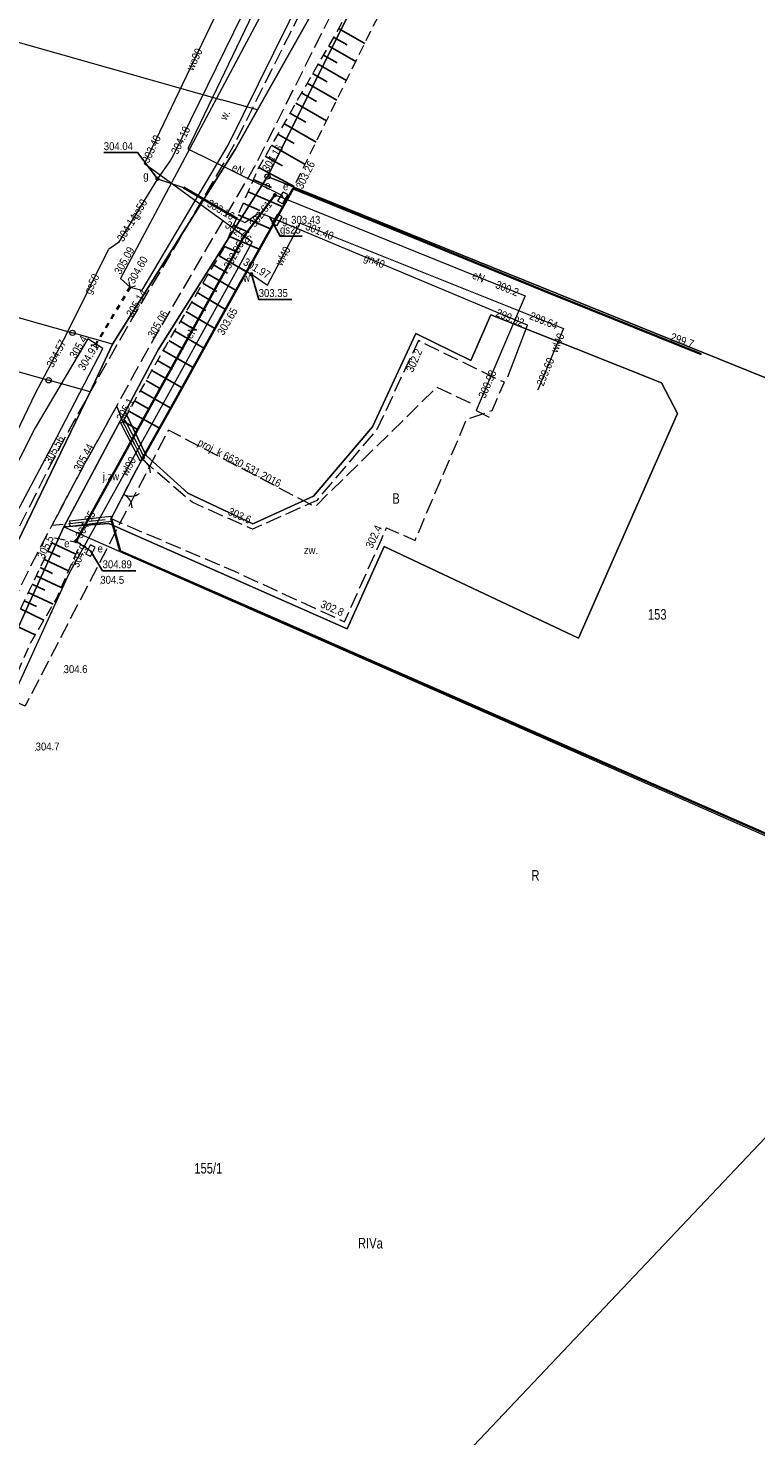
# Model space of a CAD drawing. Header units: metres. Extents: x 7423100 to 7429434, y 5527887 to 5533362.
# Tile 18 of 40: x 7427143 to 7427212, y 5531411 to 5531544. Entities that reach past the tile are written whole.
import ezdxf
from ezdxf.enums import TextEntityAlignment as Align

# ---------------------------------------------------------------- set-up
doc = ezdxf.new("R2010")
doc.units = ezdxf.units.M
doc.header["$MEASUREMENT"] = 0
for name, pattern in [('1.0_0.5', [1.5, 1, -0.5]), ('1.5_0.5', [2, 1.5, -0.5]), ('219-500', [0]), ('otkz_500', [1, 0.5, -0.5]), ('otob_500', [0]), ('otof_500', [0])]:
    doc.linetypes.add(name, pattern=pattern)
doc.layers.get('0').update_dxf_attribs({"color": 2, "linetype": 'CONTINUOUS', "lineweight": 5})
for name, color, linetype in [('000 Inne (niezydentyfikowane)', 7, 'CONTINUOUS'), ('202-punkt graniczny', 7, 'CONTINUOUS'), ('203-punkt graniczny', 7, 'CONTINUOUS'), ('209-oznaczenie konturu klasyfikacyjnego', 7, 'CONTINUOUS'), ('210-oznaczenie konturu użytku gruntowego', 7, 'CONTINUOUS'), ('211-numer działki ewidencyjnej', 7, 'CONTINUOUS'), ('217-kontur klasyfikacyjny', 7, 'CONTINUOUS'), ('218-kontur użytku gruntowego', 7, 'CONTINUOUS'), ('219-działka ewidencyjna', 7, 'CONTINUOUS'), ('brama', 7, 'CONTINUOUS'), ('elektroenergetyczne urządzenie techniczne', 7, 'CONTINUOUS'), ('elektroenergetyczne urządzenie techniczne-Atr17', 7, 'CONTINUOUS'), ('furtka', 7, 'CONTINUOUS'), ('gazowe urządzenie techniczne', 7, 'CONTINUOUS'), ('gazowe urządzenie techniczne-Atr17', 7, 'CONTINUOUS'), ('jezdnia', 7, 'CONTINUOUS'), ('jezdnia-Atr17', 7, 'CONTINUOUS'), ('obszar utwardzony', 7, 'CONTINUOUS'), ('obszar utwardzony-Atr17', 7, 'CONTINUOUS'), ('obudowa ochronna przewodu', 7, 'CONTINUOUS'), ('ogrodzenie trwałe', 7, 'CONTINUOUS'), ('pikieta naturalna', 7, 'CONTINUOUS'), ('pikieta naturalna-Atr2', 7, 'CONTINUOUS'), ('pikieta sztuczna', 7, 'CONTINUOUS'), ('pikieta sztuczna-Atr2', 7, 'CONTINUOUS'), ('przepust', 7, 'CONTINUOUS'), ('przewód elektroenergetyczny podziemny', 7, 'CONTINUOUS'), ('przewód elektroenergetyczny podziemny-Atr1', 7, 'CONTINUOUS'), ('przewód gazowy', 7, 'CONTINUOUS'), ('przewód gazowy-Atr1', 7, 'CONTINUOUS'), ('przewód kanalizacyjny - ob. projektowany', 7, 'CONTINUOUS'), ('przewód kanalizacyjny - ob. projektowany-Atr1', 7, 'CONTINUOUS'), ('przewód wodociągowy', 7, 'CONTINUOUS'), ('przewód wodociągowy-Atr1', 7, 'CONTINUOUS'), ('rzedna', 7, 'CONTINUOUS'), ('rzedna-Atr2', 7, 'CONTINUOUS'), ('rów przydrożny (poligon)', 7, 'CONTINUOUS'), ('rów przydrożny (poligon)-Atr17', 7, 'CONTINUOUS'), ('skarpa nieumocniona', 7, 'CONTINUOUS'), ('szafa elektroenergetyczna lub kontener', 7, 'CONTINUOUS'), ('szafa elektroenergetyczna lub kontener-Atr17', 7, 'CONTINUOUS'), ('szafa gazowa lub kontener', 7, 'CONTINUOUS'), ('szafa gazowa lub kontener-Atr17', 7, 'CONTINUOUS'), ('zasuwa lub zawór', 7, 'CONTINUOUS'), ('zasuwa lub zawór-Atr17', 7, 'CONTINUOUS'), ('ściana oporowa (linia)', 7, 'CONTINUOUS')]:
    doc.layers.add(name, color=color, linetype=linetype)
doc.styles.get("Standard").update_dxf_attribs({"font": 'Working1250.shx', "width": 0.75})
doc.linetypes.add('902-500', pattern='A,3.75,0,[1,ksztalty.shx,S=0.5,R=0,X=0,Y=0],3.75', length=7.5)
doc.linetypes.add('otdn_500', pattern='A,5,0,[21,ksztalty.shx,S=0.5,R=0,X=0,Y=0]', length=5)

# ---------------------------------------------------------------- blocks, each defined once
blk = doc.blocks.new('203')
at = {"linetype": 'Continuous', "lineweight": 0}
h = blk.add_hatch(color=0, dxfattribs=at)
edge = h.paths.add_edge_path()
edge.add_arc((0, 0), 0.045, 0, 360)
blk = doc.blocks.new('202')
at = {"color": 0, "linetype": 'Continuous', "lineweight": 0}
blk.add_circle((0, 0), 0.25, dxfattribs=at)
blk = doc.blocks.new('PW01')
at = {"linetype": 'Continuous', "lineweight": 13}
h = blk.add_hatch(color=0, dxfattribs=at)
edge = h.paths.add_edge_path()
edge.add_arc((0, 0), 0.045, 0, 360)
blk = doc.blocks.new('IB05')
at = {"color": 0, "linetype": 'Continuous', "lineweight": 13}
for q in [(0.354, 0.354), (0.354, -0.354)]:
    blk.add_line((0, 0), q, dxfattribs=at)
blk = doc.blocks.new('OK02')
at = {"color": 0, "linetype": 'Continuous', "lineweight": 0}
for centre, start, end in [((-1.5, 0), 0, 60), ((1.5, 0), 120, 180)]:
    blk.add_arc(centre, 1.5, start, end, dxfattribs=at)
blk = doc.blocks.new('OK04')
at = {"color": 0, "linetype": 'Continuous', "lineweight": 0}
blk.add_arc((1.5, 0.001), 1.5, 120, 180, dxfattribs=at)
blk = doc.blocks.new('US25')
at = {"linetype": 'Continuous', "lineweight": 0}
h = blk.add_hatch(color=0, dxfattribs=at)
edge = h.paths.add_edge_path()
edge.add_arc((0, 0), 0.2, 0, 360)
blk = doc.blocks.new('US18')
at = {"color": 0, "linetype": 'Continuous', "lineweight": 13}
for p, q in [((-0.5, -0.25), (-0.5, 0.25)), ((-0.5, 0.25), (0.5, 0.25)), ((0.5, -0.25), (0.5, 0.25)), ((-0.5, -0.25), (0.5, -0.25))]:
    blk.add_line(p, q, dxfattribs=at)
blk = doc.blocks.new('US20')
at = {"color": 0, "linetype": 'Continuous', "lineweight": 13}
for p, q in [((-0.5, -0.25), (-0.5, 0.25)), ((-0.5, 0.25), (0.5, 0.25)), ((0.5, -0.25), (0.5, 0.25)), ((-0.5, -0.25), (0.5, -0.25))]:
    blk.add_line(p, q, dxfattribs=at)

msp = doc.modelspace()

# ---------------------------------------------------------------- linework, layer by layer
at = {"layer": '000 Inne (niezydentyfikowane)', "color": 7, "linetype": 'Continuous', "lineweight": 25, "flags": 128}
for points in [[(7427172.38, 5531544.24), (7427174.86, 5531542.81)], [(7427171.43, 5531542.58), (7427174.01, 5531541.1)], [(7427171.91, 5531543.42), (7427173.18, 5531542.69)], [(7427170.94, 5531541.72), (7427172.26, 5531540.97)], [(7427169.93, 5531539.96), (7427171.3, 5531539.17)], [(7427170.44, 5531540.85), (7427173.13, 5531539.31)], [(7427169.41, 5531539.05), (7427172.21, 5531537.45)], [(7427168.33, 5531537.18), (7427171.25, 5531535.5)], [(7427168.87, 5531538.13), (7427170.3, 5531537.31)], [(7427167.78, 5531536.21), (7427169.27, 5531535.36)], [(7427167.21, 5531535.23), (7427170.25, 5531533.48)], [(7427166.04, 5531533.19), (7427169.21, 5531531.37)], [(7427166.63, 5531534.22), (7427168.18, 5531533.33)], [(7427165.44, 5531532.15), (7427167.06, 5531531.22)], [(7427164.82, 5531531.07), (7427168.17, 5531529.27)], [(7427164.31, 5531529.93), (7427166.02, 5531529.19)], [(7427163.34, 5531527.68), (7427164.93, 5531526.99)], [(7427163.82, 5531528.78), (7427167.11, 5531527.36)], [(7427162.87, 5531526.6), (7427165.95, 5531525.27)], [(7427162.42, 5531525.57), (7427163.91, 5531524.92)], [(7427161.57, 5531523.6), (7427162.96, 5531523)], [(7427161.99, 5531524.56), (7427164.86, 5531523.32)], [(7427161.07, 5531522.71), (7427163.66, 5531521.18)], [(7427160.05, 5531520.97), (7427162.68, 5531519.41)], [(7427160.56, 5531521.84), (7427161.87, 5531521.07)], [(7427159.53, 5531520.1), (7427160.86, 5531519.31)], [(7427158.48, 5531518.32), (7427159.83, 5531517.52)], [(7427159, 5531519.22), (7427161.69, 5531517.63)], [(7427157.94, 5531517.42), (7427160.67, 5531515.81)], [(7427156.86, 5531515.6), (7427159.64, 5531513.95)], [(7427157.41, 5531516.52), (7427158.78, 5531515.7)], [(7427156.31, 5531514.68), (7427157.72, 5531513.85)], [(7427155.77, 5531513.74), (7427158.63, 5531512.13)], [(7427154.7, 5531511.84), (7427157.57, 5531510.21)], [(7427155.23, 5531512.79), (7427156.67, 5531511.98)], [(7427154.16, 5531510.88), (7427155.59, 5531510.07)], [(7427153.07, 5531508.96), (7427154.52, 5531508.15)], [(7427153.62, 5531509.92), (7427156.5, 5531508.29)], [(7427152.53, 5531508), (7427155.42, 5531506.37)], [(7427151.99, 5531507.04), (7427153.43, 5531506.22)], [(7427144.87, 5531494.73), (7427146.02, 5531494.19)], [(7427145.25, 5531495.53), (7427147.52, 5531494.45)], [(7427144.14, 5531493.18), (7427145.31, 5531492.63)], [(7427144.5, 5531493.96), (7427146.83, 5531492.86)], [(7427143.39, 5531491.61), (7427144.59, 5531491.05)], [(7427143.77, 5531492.4), (7427146.14, 5531491.28)], [(7427143.01, 5531490.82), (7427145.37, 5531489.7)], [(7427142.28, 5531489.26), (7427144.5, 5531488.2)], [(7427142.64, 5531490.03), (7427143.79, 5531489.49)], [(7427141.58, 5531487.78), (7427143.68, 5531486.79)]]:
    msp.add_lwpolyline(points, dxfattribs=at)
at = {"layer": '217-kontur klasyfikacyjny', "color": 92, "linetype": 'Continuous', "lineweight": 18, "flags": 128}
for points in [[(7427174.48, 5531547.89), (7427165.66, 5531530.22)], [(7427164.7, 5531536.53), (7427169.97, 5531545.88)], [(7427162.58, 5531532.77), (7427164.7, 5531536.53)], [(7427151, 5531514.34), (7427162.58, 5531532.77)], [(7427165.66, 5531530.22), (7427155.32, 5531513.81)], [(7427165.66, 5531530.22), (7427269.33, 5531488.28)], [(7427269.33, 5531488.28), (7427165.66, 5531530.22)], [(7427184.91, 5531512.8), (7427186.79, 5531517.1)], [(7427186.79, 5531517.1), (7427202.93, 5531510.67)], [(7427148.86, 5531509.82), (7427151, 5531514.34)], [(7427175.59, 5531506.52), (7427179.7, 5531515.34)], [(7427179.7, 5531515.34), (7427184.91, 5531512.8)], [(7427155.32, 5531513.81), (7427152.18, 5531507.92)], [(7427202.93, 5531510.67), (7427204.47, 5531507.77)], [(7427137.33, 5531485.99), (7427148.86, 5531509.82)], [(7427152.18, 5531507.92), (7427154.17, 5531503.8)], [(7427204.47, 5531507.77), (7427195.1, 5531486.49)], [(7427170, 5531499.94), (7427175.59, 5531506.52)], [(7427154.17, 5531503.8), (7427158.13, 5531500.22)], [(7427158.13, 5531500.22), (7427164.27, 5531497.33)], [(7427164.27, 5531497.33), (7427170, 5531499.94)], [(7427146.37, 5531497.02), (7427109.25, 5531415.13)], [(7427150.65, 5531497.35), (7427146.37, 5531497.02)], [(7427173.2, 5531487.38), (7427150.65, 5531497.35)], [(7427176.69, 5531495.17), (7427173.2, 5531487.38)], [(7427195.1, 5531486.49), (7427176.69, 5531495.17)]]:
    msp.add_lwpolyline(points, dxfattribs=at)
at = {"layer": '218-kontur użytku gruntowego', "color": 3, "linetype": 'Continuous', "lineweight": 18, "flags": 128}
for points in [[(7427165.66, 5531530.22), (7427174.48, 5531547.89)], [(7427174.48, 5531547.89), (7427165.66, 5531530.22)], [(7427164.7, 5531536.53), (7427169.97, 5531545.88)], [(7427169.97, 5531545.88), (7427164.7, 5531536.53)], [(7427162.58, 5531532.77), (7427164.7, 5531536.53)], [(7427164.7, 5531536.53), (7427162.58, 5531532.77)], [(7427151, 5531514.34), (7427162.58, 5531532.77)], [(7427162.58, 5531532.77), (7427151, 5531514.34)], [(7427155.32, 5531513.81), (7427165.66, 5531530.22)], [(7427165.66, 5531530.22), (7427155.32, 5531513.81)], [(7427184.91, 5531512.8), (7427186.79, 5531517.1)], [(7427186.79, 5531517.1), (7427184.91, 5531512.8)], [(7427186.79, 5531517.1), (7427202.93, 5531510.67)], [(7427202.93, 5531510.67), (7427186.79, 5531517.1)], [(7427148.86, 5531509.82), (7427151, 5531514.34)], [(7427151, 5531514.34), (7427148.86, 5531509.82)], [(7427175.59, 5531506.52), (7427179.7, 5531515.34)], [(7427179.7, 5531515.34), (7427175.59, 5531506.52)], [(7427179.7, 5531515.34), (7427184.91, 5531512.8)], [(7427184.91, 5531512.8), (7427179.7, 5531515.34)], [(7427152.18, 5531507.92), (7427155.32, 5531513.81)], [(7427155.32, 5531513.81), (7427152.18, 5531507.92)], [(7427202.93, 5531510.67), (7427204.47, 5531507.77)], [(7427204.47, 5531507.77), (7427202.93, 5531510.67)], [(7427137.33, 5531485.99), (7427148.86, 5531509.82)], [(7427148.86, 5531509.82), (7427137.33, 5531485.99)], [(7427150.84, 5531505.41), (7427152.18, 5531507.92)], [(7427152.18, 5531507.92), (7427150.84, 5531505.41)], [(7427152.18, 5531507.92), (7427154.17, 5531503.8)], [(7427154.17, 5531503.8), (7427152.18, 5531507.92)], [(7427204.47, 5531507.77), (7427195.1, 5531486.49)], [(7427195.1, 5531486.49), (7427204.47, 5531507.77)], [(7427170, 5531499.94), (7427175.59, 5531506.52)], [(7427175.59, 5531506.52), (7427170, 5531499.94)], [(7427146.37, 5531497.02), (7427150.84, 5531505.41)], [(7427150.84, 5531505.41), (7427146.37, 5531497.02)], [(7427154.17, 5531503.8), (7427158.13, 5531500.22)], [(7427158.13, 5531500.22), (7427154.17, 5531503.8)], [(7427158.13, 5531500.22), (7427164.27, 5531497.33)], [(7427164.27, 5531497.33), (7427158.13, 5531500.22)], [(7427164.27, 5531497.33), (7427170, 5531499.94)], [(7427170, 5531499.94), (7427164.27, 5531497.33)], [(7427109.25, 5531415.13), (7427146.37, 5531497.02)], [(7427146.37, 5531497.02), (7427109.25, 5531415.13)], [(7427150.65, 5531497.35), (7427146.37, 5531497.02)], [(7427146.37, 5531497.02), (7427150.65, 5531497.35)], [(7427173.2, 5531487.38), (7427150.65, 5531497.35)], [(7427150.65, 5531497.35), (7427173.2, 5531487.38)], [(7427176.69, 5531495.17), (7427173.2, 5531487.38)], [(7427173.2, 5531487.38), (7427176.69, 5531495.17)], [(7427195.1, 5531486.49), (7427176.69, 5531495.17)], [(7427176.69, 5531495.17), (7427195.1, 5531486.49)]]:
    msp.add_lwpolyline(points, dxfattribs=at)
at = {"layer": '219-działka ewidencyjna', "color": 7, "linetype": '219-500', "lineweight": 18, "flags": 128}
for points in [[(7427062.49, 5531565.55), (7427161.29, 5531537.49)], [(7427174.48, 5531547.89), (7427165.66, 5531530.22)], [(7427164.7, 5531536.53), (7427169.97, 5531545.88)], [(7427062.53, 5531539.37), (7427147.2, 5531515.41)], [(7427164.7, 5531536.53), (7427161.29, 5531537.49)], [(7427162.58, 5531532.77), (7427164.7, 5531536.53)], [(7427062.12, 5531534.28), (7427144.94, 5531510.92)], [(7427151, 5531514.34), (7427162.58, 5531532.77)], [(7427155.32, 5531513.81), (7427165.66, 5531530.22)], [(7427269.33, 5531488.28), (7427165.66, 5531530.22)], [(7427151, 5531514.34), (7427147.2, 5531515.41)], [(7427148.86, 5531509.82), (7427151, 5531514.34)], [(7427146.37, 5531497.02), (7427155.32, 5531513.81)], [(7427148.86, 5531509.82), (7427144.94, 5531510.92)], [(7427137.33, 5531485.99), (7427148.86, 5531509.82)], [(7427146.37, 5531497.02), (7427109.25, 5531415.13)], [(7427146.37, 5531497.02), (7427229.64, 5531460.35)], [(7427166.02, 5531389.79), (7427231.86, 5531459.37)]]:
    msp.add_lwpolyline(points, dxfattribs=at)
at = {"layer": 'brama', "color": 7, "linetype": 'otob_500', "lineweight": 18, "flags": 128}
msp.add_lwpolyline([(7427153.22, 5531502.4), (7427150.85, 5531497.81)], dxfattribs=at)
at = {"layer": 'furtka', "color": 7, "linetype": 'otof_500', "lineweight": 18, "flags": 128}
msp.add_lwpolyline([(7427153.79, 5531503.44), (7427153.22, 5531502.4)], dxfattribs=at)
at = {"layer": 'jezdnia', "color": 7, "linetype": '1.5_0.5', "lineweight": 18, "flags": 128}
for points in [[(7427308.46, 5531660.6), (7427305.81, 5531657.73), (7427302.93, 5531656.31), (7427299.71, 5531655.52), (7427296.34, 5531655.69), (7427293.05, 5531656.35), (7427290.31, 5531657.56), (7427287.69, 5531658.96), (7427284, 5531661.29), (7427279.96, 5531664.33), (7427269.3, 5531673.32), (7427265.41, 5531676.44), (7427260.71, 5531679.7), (7427255.07, 5531681.64), (7427251.2, 5531682.23), (7427249.64, 5531682.09), (7427244.51, 5531681.38), (7427239.63, 5531679.94), (7427233.86, 5531677.38), (7427228.53, 5531674.32), (7427221.66, 5531668.88), (7427217.2, 5531665.35), (7427212.13, 5531659.94), (7427209.28, 5531655.52), (7427206.34, 5531649.12), (7427205.61, 5531647.19), (7427204.61, 5531643.99), (7427204.52, 5531643.2), (7427203.06, 5531635.76), (7427200.8, 5531624.91), (7427199.89, 5531621.07), (7427198.94, 5531617.57), (7427197.98, 5531613.93), (7427196.92, 5531610.17), (7427195.99, 5531607.16), (7427194.93, 5531603.97), (7427194.44, 5531602.83), (7427194.18, 5531602.09), (7427192.76, 5531598.41), (7427187.78, 5531586.91), (7427187.44, 5531586.39), (7427185.94, 5531582.9), (7427180.49, 5531571.11), (7427172.64, 5531553.48), (7427162.39, 5531533.03), (7427157.36, 5531524.38), (7427152.88, 5531516.83), (7427150.15, 5531512.08), (7427147.32, 5531507.03), (7427145.14, 5531502.96), (7427142.63, 5531497.97), (7427140.66, 5531494.08), (7427136.49, 5531485.27), (7427134.2, 5531480.75), (7427130.56, 5531481.5), (7427128.14, 5531481.2), (7427126, 5531476.17), (7427127.51, 5531474.28), (7427128.64, 5531473.55), (7427129.42, 5531472.77), (7427129.92, 5531472.07), (7427130.14, 5531471.38), (7427127.97, 5531466.05), (7427126.21, 5531461.6), (7427124.05, 5531456.42), (7427121.96, 5531451.3), (7427119.93, 5531446.59), (7427115.33, 5531435.8), (7427113.28, 5531431.28), (7427110.58, 5531425.67), (7427108.37, 5531421.14), (7427107.45, 5531419.5), (7427105.8, 5531416.31), (7427103.7, 5531412.43), (7427101.5, 5531408.62), (7427097.66, 5531401.8), (7427096.13, 5531398.9), (7427094.93, 5531396.6), (7427092.97, 5531392.54), (7427089.43, 5531384.88), (7427084.23, 5531373.43), (7427076.28, 5531355.82), (7427070.21, 5531343.5), (7427069.04, 5531341.47), (7427067.17, 5531339.72), (7427063.14, 5531338.16), (7427057.49, 5531338.47), (7427053.68, 5531340.22), (7427048.22, 5531342.47), (7427036.6, 5531348.35), (7427028.49, 5531352.44), (7427025.25, 5531353.92), (7427020.75, 5531355.96), (7427017.88, 5531357.17), (7427015.72, 5531358.1), (7427013.84, 5531358.88), (7427007.22, 5531361.47), (7427001.57, 5531363.55), (7427000.1, 5531364.08), (7426991.21, 5531366.79), (7426984.05, 5531369.03), (7426983, 5531369.38), (7426978.59, 5531371.18), (7426978.01, 5531371.36), (7426976.18, 5531372.48), (7426975.47, 5531372.88), (7426974.41, 5531373.7), (7426972.59, 5531375.63), (7426971.24, 5531378.66), (7426971.39, 5531383.67), (7426972.46, 5531388.05), (7426968.16, 5531383.93), (7426964.82, 5531381.84), (7426962.06, 5531380.9), (7426965.41, 5531378.95), (7426967.9, 5531376.19), (7426968.43, 5531375.45), (7426971.95, 5531371.57), (7426972.57, 5531370.82), (7426973.78, 5531370.41), (7426975.16, 5531369.51), (7426976.86, 5531368.75), (7426979.57, 5531367.58), (7426981.78, 5531366.8), (7426983.19, 5531366.27), (7426988.05, 5531364.76), (7426993.22, 5531362.92), (7426994.19, 5531362.95), (7426996.24, 5531362.29), (7426999.27, 5531361.38), (7427008.56, 5531357.95), (7427014.54, 5531355.6), (7427016.75, 5531354.75), (7427017.66, 5531354.48), (7427024.16, 5531351.44), (7427027.29, 5531349.82), (7427047.27, 5531339.81), (7427052.42, 5531337.41), (7427059.33, 5531334.09), (7427060.78, 5531332.65), (7427066.98, 5531332.41), (7427067.36, 5531334.25), (7427068.54, 5531336.29), (7427070.85, 5531339.16), (7427072.56, 5531341.83), (7427078.96, 5531354.77), (7427080.17, 5531357.72), (7427083.88, 5531365.68), (7427084.83, 5531365.65), (7427085.49, 5531367.25), (7427084.74, 5531367.59), (7427086.78, 5531372.46), (7427091.58, 5531382.95), (7427096.17, 5531392.82), (7427097.61, 5531395.73), (7427098.93, 5531398.28), (7427101.04, 5531402.2), (7427103.16, 5531405.83), (7427104.96, 5531409.1), (7427107.84, 5531414.34), (7427110.24, 5531418.77), (7427112.27, 5531422.76), (7427114.22, 5531426.9), (7427115.87, 5531430.34), (7427118.9, 5531436.92), (7427122.23, 5531444.66), (7427123.9, 5531448.81), (7427126.06, 5531454.05), (7427128.34, 5531459.68), (7427131.51, 5531467.17), (7427134.72, 5531474.84), (7427137.6, 5531481.44), (7427140.37, 5531487.35), (7427143.24, 5531493.32), (7427145.27, 5531497.19), (7427147.92, 5531502.21), (7427151.38, 5531508.48), (7427154.9, 5531514.85), (7427160.26, 5531524), (7427164.47, 5531531.2), (7427175.14, 5531552.44), (7427183.24, 5531570.25), (7427190.06, 5531585.05), (7427192.19, 5531589.83), (7427195.24, 5531597.15), (7427196.6, 5531600.35), (7427197.49, 5531602.72), (7427198.5, 5531605.8), (7427200.52, 5531612.4), (7427201.66, 5531616.49), (7427202.47, 5531619.63), (7427203.46, 5531623.87), (7427204.96, 5531630.81), (7427205.59, 5531634.15), (7427206.39, 5531638.2), (7427207.14, 5531641.77), (7427207.73, 5531644.09), (7427209.75, 5531649.89), (7427212.14, 5531655), (7427215.28, 5531659.5), (7427219.51, 5531663.85), (7427223.35, 5531667.16), (7427226.58, 5531669.64), (7427230.9, 5531672.83), (7427235.96, 5531675.6), (7427241.95, 5531677.81), (7427246.95, 5531679.04), (7427250.9, 5531679.41), (7427254.02, 5531679.12), (7427257.74, 5531678.05), (7427261.75, 5531675.74), (7427268.82, 5531670.12), (7427275.34, 5531664.55), (7427280.67, 5531660.15), (7427286.16, 5531656.53), (7427291.7, 5531653.7), (7427297.22, 5531652.08), (7427301.86, 5531651.95), (7427307.18, 5531653.28), (7427310.17, 5531656.96), (7427311.78, 5531661.05), (7427314.19, 5531667.2), (7427322.25, 5531690.19), (7427336.63, 5531732.23), (7427342.29, 5531749.99), (7427344.96, 5531758.25), (7427347.88, 5531766.63), (7427357.66, 5531792.78), (7427362.71, 5531805.75), (7427359.73, 5531805.92), (7427355.16, 5531794.07), (7427353.4, 5531789.57), (7427350.1, 5531781.01), (7427345.43, 5531768.03), (7427339.13, 5531749.25), (7427332.38, 5531728.45), (7427328.43, 5531716.76), (7427319.66, 5531691.02), (7427311.45, 5531667.98)], [(7427151.96, 5531506.99), (7427151.38, 5531508.48), (7427147.92, 5531502.21), (7427145.27, 5531497.19), (7427146.94, 5531497.34), (7427150.85, 5531497.81), (7427153.22, 5531502.4), (7427153.79, 5531503.44)]]:
    msp.add_lwpolyline(points, close=True, dxfattribs=at)
at = {"layer": 'obszar utwardzony', "color": 7, "linetype": '1.5_0.5', "lineweight": 18, "flags": 128}
msp.add_lwpolyline([(7427153.79, 5531503.44), (7427153.22, 5531502.4), (7427150.85, 5531497.81), (7427162.54, 5531492.82), (7427172.95, 5531488.04), (7427176.44, 5531495.84), (7427176.91, 5531496.93), (7427179.62, 5531495.75), (7427184.51, 5531507.22), (7427186.91, 5531508.05), (7427188.07, 5531510.73), (7427187.28, 5531511.08), (7427179.94, 5531514.67), (7427176.01, 5531506.25), (7427170.31, 5531499.53), (7427164.25, 5531496.8), (7427158.51, 5531499.37)], close=True, dxfattribs=at)
at = {"layer": 'obudowa ochronna przewodu', "color": 52, "linetype": 'Continuous', "lineweight": 35, "flags": 128}
msp.add_lwpolyline([(7427157.69, 5531529.18), (7427162.8, 5531526.2)], dxfattribs=at)
at = {"layer": 'obudowa ochronna przewodu', "color": 1, "linetype": 'Continuous', "lineweight": 35, "flags": 128}
for points in [[(7427163.47, 5531524.63), (7427166.35, 5531528.45)], [(7427147.55, 5531495.68), (7427163.47, 5531524.63)]]:
    msp.add_lwpolyline(points, dxfattribs=at)
at = {"layer": 'ogrodzenie trwałe', "color": 7, "linetype": '902-500', "lineweight": 35, "flags": 128}
for points in [[(7427206.71, 5531513.38), (7427192.21, 5531519.23), (7427180.09, 5531524.18), (7427168.07, 5531529.07), (7427164.27, 5531522.24), (7427163.01, 5531520.01), (7427156.68, 5531508.62), (7427153.79, 5531503.44)], [(7427150.85, 5531497.81), (7427151.7, 5531494.74), (7427168.41, 5531487.43), (7427192.24, 5531476.97), (7427211.33, 5531468.63), (7427229.68, 5531460.53), (7427242.53, 5531469.44), (7427255.41, 5531478.34)]]:
    msp.add_lwpolyline(points, dxfattribs=at)
at = {"layer": 'przepust', "color": 7, "linetype": 'otkz_500', "lineweight": 35, "flags": 128}
msp.add_lwpolyline([(7427152.67, 5531519.75), (7427149.41, 5531514.32)], dxfattribs=at)
at = {"layer": 'przewód elektroenergetyczny podziemny', "color": 1, "linetype": 'Continuous', "lineweight": 18, "flags": 128}
for points in [[(7427183.22, 5531588.98), (7427183.22, 5531588.96), (7427172.34, 5531562.52), (7427158.13, 5531532.84), (7427167.01, 5531528.45), (7427167.11, 5531528.19)], [(7427167.11, 5531528.19), (7427166.35, 5531528.45), (7427163.47, 5531524.63), (7427147.55, 5531495.68), (7427148.91, 5531494.77)], [(7427167.11, 5531528.19), (7427190.04, 5531518.93), (7427185.39, 5531508.04), (7427186.64, 5531507.41)]]:
    msp.add_lwpolyline(points, dxfattribs=at)
at = {"layer": 'przewód gazowy', "color": 52, "linetype": 'Continuous', "lineweight": 18, "flags": 128}
for points in [[(7427164.88, 5531548.86), (7427156.73, 5531532.22), (7427156.47, 5531531.75), (7427155.24, 5531530), (7427151.55, 5531523.98), (7427150.62, 5531523.3)], [(7427155.24, 5531530), (7427157.69, 5531529.18), (7427162.8, 5531526.2), (7427163.5, 5531525.87), (7427163.71, 5531526), (7427164.62, 5531526.61), (7427164.96, 5531526.74), (7427165.59, 5531526.52), (7427166.57, 5531526.09)], [(7427188.39, 5531511.24), (7427190.27, 5531516.15), (7427166.57, 5531526.09)], [(7427146.61, 5531515.23), (7427150.62, 5531523.3)], [(7427146.61, 5531515.23), (7427143.66, 5531509.67), (7427139.33, 5531500.7), (7427134.4, 5531490.06), (7427134.09, 5531489.69), (7427131.57, 5531487.95), (7427131.24, 5531487.52), (7427129.8, 5531484.01), (7427129.67, 5531483.75)]]:
    msp.add_lwpolyline(points, dxfattribs=at)
at = {"layer": 'przewód gazowy-Atr1', "color": 40, "flags": 128}
msp.add_lwpolyline([(7427165.89, 5531526.38), (7427166.84, 5531524.58), (7427168.95, 5531524.58)], dxfattribs=at)
at = {"layer": 'przewód kanalizacyjny - ob. projektowany', "color": 34, "linetype": '1.5_0.5', "lineweight": 18, "flags": 128}
msp.add_lwpolyline([(7427184.87, 5531508.74), (7427181.68, 5531510.25), (7427170.15, 5531498.94), (7427156.27, 5531506.2), (7427142.71, 5531480.04), (7427132.78, 5531484.63)], dxfattribs=at)
at = {"layer": 'przewód wodociągowy', "color": 5, "linetype": 'Continuous', "lineweight": 18, "flags": 128}
for points in [[(7427162.93, 5531521.65), (7427164.2, 5531524.01), (7427154, 5531531.43), (7427170.39, 5531565.65), (7427180.08, 5531588.41), (7427186.1, 5531603.33), (7427191.95, 5531622.79), (7427196.66, 5531638.69), (7427198.5, 5531644.79), (7427204.55, 5531663.95), (7427206.74, 5531663.09), (7427207.35, 5531662.94)], [(7427162.93, 5531521.65), (7427164.14, 5531520.98), (7427165.65, 5531519.91), (7427168.75, 5531525.79), (7427193.66, 5531515.82), (7427191.24, 5531510.02)], [(7427060.11, 5531325.7), (7427064.34, 5531325.9), (7427064.54, 5531325.83), (7427073.31, 5531342.5), (7427083.29, 5531363.75), (7427098.13, 5531395.94), (7427106.65, 5531410.78), (7427113.45, 5531415.41), (7427122.79, 5531435.76), (7427131.33, 5531456.79), (7427139.06, 5531475.49), (7427146.87, 5531492.62), (7427155.64, 5531508.47), (7427162.93, 5531521.65)]]:
    msp.add_lwpolyline(points, dxfattribs=at)
at = {"layer": 'rzedna-Atr2', "color": 7, "flags": 128}
for points in [[(7427155.24, 5531530), (7427153.36, 5531532.48), (7427150.16, 5531532.48)], [(7427164.13, 5531520.96), (7427164.82, 5531518.57), (7427167.96, 5531518.57)], [(7427148.91, 5531494.77), (7427150.05, 5531492.88), (7427153.19, 5531492.88)]]:
    msp.add_lwpolyline(points, dxfattribs=at)
at = {"layer": 'rów przydrożny (poligon)', "color": 7, "linetype": 'Continuous', "lineweight": 18, "flags": 128}
for points in [[(7427151.74, 5531520.57), (7427152.67, 5531519.75), (7427153.78, 5531519.44), (7427161.93, 5531533.2), (7427172.04, 5531553.65), (7427179.76, 5531571.24), (7427185.19, 5531584.36), (7427184.57, 5531584.92), (7427183.45, 5531584.99), (7427175.7, 5531569.8), (7427165.93, 5531547.24)], [(7427140.01, 5531494.82), (7427145.71, 5531505.52), (7427150.06, 5531513.93), (7427148.65, 5531514.85), (7427143.66, 5531506.42), (7427138.17, 5531495.6), (7427134.87, 5531488.22), (7427132.64, 5531482.47), (7427134.03, 5531481.9), (7427136.7, 5531487.87)]]:
    msp.add_lwpolyline(points, close=True, dxfattribs=at)
at = {"layer": 'skarpa nieumocniona', "color": 7, "linetype": '1.0_0.5', "lineweight": 18, "flags": 128}
for points in [[(7427153.79, 5531503.44), (7427156.68, 5531508.62), (7427163.01, 5531520.01), (7427168.07, 5531529.07), (7427178.94, 5531551.07), (7427185.32, 5531569.49), (7427192.32, 5531584.07), (7427190.58, 5531584.55), (7427184.04, 5531570.08), (7427176.82, 5531551.96), (7427164.77, 5531530.98), (7427161.49, 5531523.41), (7427156.02, 5531514.18), (7427151.96, 5531506.99)], [(7427153.79, 5531503.44), (7427156.68, 5531508.62), (7427163.01, 5531520.01), (7427168.07, 5531529.07), (7427178.94, 5531551.07), (7427185.32, 5531569.49), (7427192.32, 5531584.07), (7427190.58, 5531584.55), (7427184.04, 5531570.08), (7427176.82, 5531551.96), (7427164.77, 5531530.98), (7427161.49, 5531523.41), (7427156.02, 5531514.18), (7427151.96, 5531506.99)], [(7427147.97, 5531495.47), (7427145.46, 5531495.98), (7427140.5, 5531485.51), (7427135.6, 5531475.39), (7427132.83, 5531468.52), (7427130.21, 5531462.48), (7427127.61, 5531456.38), (7427125.28, 5531450.14), (7427122.03, 5531442.65), (7427120.59, 5531439), (7427117.61, 5531431.87), (7427113.88, 5531424.1), (7427111.3, 5531418.92), (7427111.8, 5531413.73), (7427113.53, 5531417.94), (7427117.19, 5531425.76), (7427121.48, 5531433.97), (7427124.85, 5531443.39), (7427127.27, 5531449.33), (7427131.21, 5531458.29), (7427134.84, 5531466.12), (7427138.22, 5531473.85), (7427140.25, 5531479.25), (7427143.19, 5531485.95), (7427145.67, 5531490.21)], [(7427147.97, 5531495.47), (7427145.46, 5531495.98), (7427140.5, 5531485.51), (7427135.6, 5531475.39), (7427132.83, 5531468.52), (7427130.21, 5531462.48), (7427127.61, 5531456.38), (7427125.28, 5531450.14), (7427122.03, 5531442.65), (7427120.59, 5531439), (7427117.61, 5531431.87), (7427113.88, 5531424.1), (7427111.3, 5531418.92), (7427111.8, 5531413.73), (7427113.53, 5531417.94), (7427117.19, 5531425.76), (7427121.48, 5531433.97), (7427124.85, 5531443.39), (7427127.27, 5531449.33), (7427131.21, 5531458.29), (7427134.84, 5531466.12), (7427138.22, 5531473.85), (7427140.25, 5531479.25), (7427143.19, 5531485.95), (7427145.67, 5531490.21)]]:
    msp.add_lwpolyline(points, close=True, dxfattribs=at)
at = {"layer": 'ściana oporowa (linia)', "color": 0, "linetype": 'otdn_500', "lineweight": 18}
for p, q in [((7427151.74, 5531506.88), (7427151.96, 5531506.99)), ((7427151.74, 5531506.88), (7427153.57, 5531503.33)), ((7427153.57, 5531503.33), (7427153.79, 5531503.44)), ((7427146.97, 5531497.09), (7427146.94, 5531497.34)), ((7427146.97, 5531497.09), (7427150.88, 5531497.56)), ((7427150.88, 5531497.56), (7427150.85, 5531497.81))]:
    msp.add_line(p, q, dxfattribs=at)
at = {"layer": 'ściana oporowa (linia)', "color": 0, "lineweight": 18}
for p, q in [((7427152.18, 5531507.1), (7427151.96, 5531506.99)), ((7427152.18, 5531507.1), (7427154.01, 5531503.55)), ((7427154.01, 5531503.55), (7427153.79, 5531503.44)), ((7427146.91, 5531497.59), (7427150.82, 5531498.06)), ((7427146.91, 5531497.59), (7427146.94, 5531497.34)), ((7427150.82, 5531498.06), (7427150.85, 5531497.81))]:
    msp.add_line(p, q, dxfattribs=at)

# ---------------------------------------------------------------- block references
at = {"layer": '202-punkt graniczny', "color": 7, "linetype": 'Continuous', "lineweight": 18}
for p in [(7427165.66, 5531530.22), (7427147.2, 5531515.41), (7427144.94, 5531510.92)]:
    msp.add_blockref('202', p, dxfattribs=at)
at = {"layer": '203-punkt graniczny', "color": 7, "linetype": 'Continuous', "lineweight": 18}
for p in [(7427161.29, 5531537.49), (7427164.7, 5531536.53), (7427162.58, 5531532.77), (7427151, 5531514.34), (7427155.32, 5531513.81), (7427148.86, 5531509.82), (7427146.37, 5531497.02)]:
    msp.add_blockref('203', p, dxfattribs=at)
at = {"layer": 'brama', "color": 7, "linetype": 'Continuous', "lineweight": 18, "rotation": 242.6909999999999}
msp.add_blockref('OK02', (7427152.04, 5531500.11), dxfattribs=at)
at = {"layer": 'elektroenergetyczne urządzenie techniczne', "color": 1, "linetype": 'Continuous', "lineweight": 18}
for p in [(7427166.35, 5531528.45), (7427147.55, 5531495.68)]:
    msp.add_blockref('US25', p, dxfattribs=at)
at = {"layer": 'furtka', "color": 7, "linetype": 'Continuous', "lineweight": 18, "rotation": 241.274}
msp.add_blockref('OK04', (7427153.79, 5531503.44), dxfattribs=at)
at = {"layer": 'gazowe urządzenie techniczne', "color": 52, "linetype": 'Continuous', "lineweight": 18}
msp.add_blockref('US25', (7427155.24, 5531530), dxfattribs=at)
at = {"layer": 'pikieta naturalna', "color": 7, "linetype": 'Continuous', "lineweight": 13}
for p in [(7427148.65, 5531514.85), (7427179.94, 5531514.67), (7427206.71, 5531513.38), (7427151.96, 5531506.99), (7427151.96, 5531506.99), (7427153.22, 5531502.4), (7427153.79, 5531503.44), (7427146.94, 5531497.34), (7427150.85, 5531497.81), (7427176.91, 5531496.93), (7427145.46, 5531495.98), (7427164.25, 5531496.8), (7427147.97, 5531495.47), (7427149.83, 5531491.64), (7427172.95, 5531488.04), (7427146.36, 5531483.18), (7427143.71, 5531475.85)]:
    msp.add_blockref('PW01', p, dxfattribs=at)
at = {"layer": 'pikieta sztuczna', "color": 7, "linetype": 'Continuous', "lineweight": 13}
for p in [(7427164.77, 5531530.98), (7427168.07, 5531529.07), (7427151.74, 5531520.57), (7427152.67, 5531519.75), (7427152.88, 5531516.83), (7427160.52, 5531515.65), (7427149.41, 5531514.32), (7427154.9, 5531514.85), (7427145.14, 5531502.96), (7427147.92, 5531502.21)]:
    msp.add_blockref('PW01', p, dxfattribs=at)
at = {"layer": 'przepust', "color": 7, "linetype": 'Continuous', "lineweight": 35}
for p, rotation in [((7427152.67, 5531519.75), 59.02100000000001), ((7427149.41, 5531514.32), 239.021)]:
    msp.add_blockref('IB05', p, dxfattribs=dict(at, rotation=rotation))
at = {"layer": 'rzedna', "color": 52, "linetype": 'Continuous', "lineweight": 18}
for p in [(7427156.73, 5531532.22), (7427155.24, 5531530), (7427165.59, 5531526.52), (7427163.5, 5531525.87), (7427166.57, 5531526.09), (7427151.55, 5531523.98), (7427190.27, 5531516.15), (7427146.61, 5531515.23)]:
    msp.add_blockref('PW01', p, dxfattribs=at)
at = {"layer": 'rzedna', "color": 5, "linetype": 'Continuous', "lineweight": 18}
for p in [(7427154, 5531531.43), (7427168.75, 5531525.79), (7427164.2, 5531524.01), (7427164.13, 5531520.96), (7427164.14, 5531520.98), (7427193.66, 5531515.82), (7427191.24, 5531510.02)]:
    msp.add_blockref('PW01', p, dxfattribs=at)
at = {"layer": 'rzedna', "color": 52, "linetype": 'Continuous', "lineweight": 35}
for p in [(7427157.69, 5531529.18), (7427162.8, 5531526.2)]:
    msp.add_blockref('PW01', p, dxfattribs=at)
at = {"layer": 'rzedna', "color": 1, "linetype": 'Continuous', "lineweight": 18}
for p in [(7427166.35, 5531528.45), (7427163.47, 5531524.63), (7427190.04, 5531518.93), (7427185.39, 5531508.04), (7427147.55, 5531495.68), (7427148.91, 5531494.77)]:
    msp.add_blockref('PW01', p, dxfattribs=at)
at = {"layer": 'szafa elektroenergetyczna lub kontener', "color": 1, "linetype": 'Continuous', "lineweight": 18}
for p, rotation in [((7427167.11, 5531528.19), 60.316), ((7427148.91, 5531494.77), 63.434)]:
    msp.add_blockref('US18', p, dxfattribs=dict(at, rotation=rotation))
at = {"layer": 'szafa gazowa lub kontener', "color": 52, "linetype": 'Continuous', "lineweight": 18, "rotation": 60.10100000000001}
msp.add_blockref('US20', (7427166.57, 5531526.09), dxfattribs=at)
at = {"layer": 'zasuwa lub zawór', "color": 5, "linetype": 'Continuous', "lineweight": 18}
msp.add_blockref('US25', (7427164.13, 5531520.96), dxfattribs=at)

# ---------------------------------------------------------------- texts
at = {"layer": '209-oznaczenie konturu klasyfikacyjnego', "color": 3, "linetype": 'Continuous', "lineweight": 18, "width": 0.79}
msp.add_text('RIVa', height=1, dxfattribs=at).set_placement((7427174.22, 5531428.68))
at = {"layer": '210-oznaczenie konturu użytku gruntowego', "color": 3, "linetype": 'Continuous', "lineweight": 18, "width": 0.79}
for s, p in [('B', (7427177.47, 5531499.22)), ('R', (7427190.63, 5531463.52))]:
    msp.add_text(s, height=1, dxfattribs=at).set_placement(p)
at = {"layer": '211-numer działki ewidencyjnej', "color": 7, "linetype": 'Continuous', "lineweight": 18, "width": 0.79}
for s, p in [('153', (7427201.66, 5531489.24)), ('155/1', (7427158.73, 5531436.78))]:
    msp.add_text(s, height=1, dxfattribs=at).set_placement(p, align=Align.TOP_LEFT)
at = {"layer": 'elektroenergetyczne urządzenie techniczne-Atr17', "color": 1, "width": 0.9}
for p in [(7427165.43, 5531529.02), (7427146.41, 5531495.1)]:
    msp.add_text('e', height=0.75, dxfattribs=at).set_placement(p)
at = {"layer": 'gazowe urządzenie techniczne-Atr17', "color": 40, "width": 0.9}
msp.add_text('g', height=0.75, dxfattribs=at).set_placement((7427153.9, 5531529.94))
at = {"layer": 'jezdnia-Atr17', "color": 7, "width": 0.9}
msp.add_text('j.zw.', height=0.75, dxfattribs=at).set_placement((7427150.06, 5531501.43))
at = {"layer": 'obszar utwardzony-Atr17', "color": 7, "width": 0.9}
msp.add_text('zw.', height=0.75, dxfattribs=at).set_placement((7427169.09, 5531494.45))
at = {"layer": 'pikieta naturalna-Atr2', "color": 7, "width": 0.9}
for s, rotation, p in [('305.4', 59.377, (7427148.65, 5531514.85)), ('305.5', 64.651, (7427145.46, 5531495.98))]:
    msp.add_text(s, height=0.75, rotation=rotation, dxfattribs=at).set_placement(p, align=Align.RIGHT)
for s, rotation, p in [('299.7', 340.583, (7427203.72, 5531514.72)), ('302.2', 66.139, (7427179.42, 5531511.61)), ('305.1', 60.547, (7427151.96, 5531506.99)), ('303.6', 336.232, (7427161.84, 5531498.21)), ('302.4', 65.011, (7427175.57, 5531494.92)), ('302.8', 336.571, (7427170.6, 5531489.44))]:
    msp.add_text(s, height=0.75, rotation=rotation, dxfattribs=at).set_placement(p)
msp.add_text('304.9', height=0.75, rotation=66.382, dxfattribs=at).set_placement((7427147.97, 5531495.47), align=Align.TOP_RIGHT)
for s, p in [('304.5', (7427149.83, 5531491.64)), ('304.6', (7427146.36, 5531483.18)), ('304.7', (7427143.71, 5531475.85))]:
    msp.add_text(s, height=0.75, dxfattribs=at).set_placement(p)
at = {"layer": 'pikieta sztuczna-Atr2', "color": 7, "width": 0.9}
for s, rotation, p in [('304.16', 58.18, (7427165.72, 5531530.59)), ('303.26', 63.881, (7427168.97, 5531528.96)), ('305.09', 60.751, (7427151.75, 5531520.87)), ('304.60', 60.611, (7427153.02, 5531519.98)), ('305.14', 59.316, (7427152.88, 5531516.83)), ('305.06', 59.638, (7427154.9, 5531514.85)), ('303.65', 59.835, (7427161.49, 5531515.11)), ('305.56', 61.825, (7427145.14, 5531502.96)), ('305.44', 61.108, (7427147.92, 5531502.21))]:
    msp.add_text(s, height=0.75, rotation=rotation, dxfattribs=at).set_placement(p)
msp.add_text('304.91', height=0.75, rotation=59.02, dxfattribs=at).set_placement((7427149.41, 5531514.32), align=Align.MIDDLE_RIGHT)
at = {"layer": 'przewód elektroenergetyczny podziemny-Atr1', "color": 1, "width": 0.9}
msp.add_text('eN', height=0.75, rotation=333.693, dxfattribs=at).set_placement((7427162.2, 5531530.83))
for rotation, p in [(338.009, (7427185.1, 5531520.93)), (61.192, (7427158.15, 5531514.95))]:
    msp.add_text('eN', height=0.75, rotation=rotation, dxfattribs=at).set_placement(p, align=Align.MIDDLE_LEFT)
at = {"layer": 'przewód gazowy-Atr1', "color": 40, "width": 0.9}
for s, rotation, p in [('gs50', 58.493, (7427152.98, 5531526.31)), ('gn40', 337.246, (7427174.85, 5531522.62)), ('gs50', 63.577, (7427148.57, 5531519.17))]:
    msp.add_text(s, height=0.75, rotation=rotation, dxfattribs=at).set_placement(p, align=Align.MIDDLE_LEFT)
msp.add_text('gs25', height=0.75, dxfattribs=at).set_placement((7427166.84, 5531524.59), align=Align.BOTTOM_LEFT)
at = {"layer": 'przewód kanalizacyjny - ob. projektowany-Atr1', "color": 34, "width": 0.9}
msp.add_text('proj. k 6630.531.2016', height=0.75, rotation=332.388, dxfattribs=at).set_placement((7427158.97, 5531504.79))
at = {"layer": 'przewód wodociągowy-Atr1', "color": 5, "width": 0.9}
for s, rotation, p in [('wo90', 64.407, (7427158.27, 5531540.34)), ('wl40', 62.201, (7427166.68, 5531521.86)), ('wl40', 67.352, (7427192.74, 5531513.61)), ('wl90', 61.043, (7427152.03, 5531501.95))]:
    msp.add_text(s, height=0.75, rotation=rotation, dxfattribs=at).set_placement(p, align=Align.MIDDLE_LEFT)
at = {"layer": 'rzedna-Atr2', "color": 40, "width": 0.9}
for s, rotation, p in [('304.18', 63.905, (7427156.82, 5531532.41)), ('304.14', 58.493, (7427151.67, 5531524.17)), ('299.92', 337.246, (7427187.34, 5531517.38)), ('304.57', 62.05, (7427145.02, 5531512.23))]:
    msp.add_text(s, height=0.75, rotation=rotation, dxfattribs=at).set_placement(p, align=Align.MIDDLE_LEFT)
msp.add_text('304.04', height=0.75, dxfattribs=at).set_placement((7427150.16, 5531532.49), align=Align.BOTTOM_LEFT)
at = {"layer": 'rzedna-Atr2', "color": 5, "width": 0.9}
for s, rotation, p in [('303.40', 64.407, (7427154.07, 5531531.58)), ('302.06', 323.966, (7427161.78, 5531525.77)), ('301.40', -21.813, (7427169.31, 5531525.56)), ('299.64', -21.813, (7427190.52, 5531517.08)), ('299.60', 67.352, (7427191.42, 5531510.45))]:
    msp.add_text(s, height=0.75, rotation=rotation, dxfattribs=at).set_placement(p, align=Align.MIDDLE_LEFT)
at = {"layer": 'rzedna-Atr2', "color": 40, "width": 0.9}
msp.add_text('303.16', height=0.75, rotation=329.75, dxfattribs=at).set_placement((7427160.24, 5531528.09), align=Align.TOP_LEFT)
at = {"layer": 'rzedna-Atr2', "color": 1, "width": 0.9}
for s, rotation, p in [('302.61', 52.986, (7427164.18, 5531525.57)), ('302.96', 61.192, (7427161.79, 5531521.58)), ('300.2', 338.009, (7427187.29, 5531520.04)), ('300.98', 66.877, (7427185.92, 5531509.29)), ('304.05', 61.192, (7427147.75, 5531496.04))]:
    msp.add_text(s, height=0.75, rotation=rotation, dxfattribs=at).set_placement(p, align=Align.MIDDLE_LEFT)
at = {"layer": 'rzedna-Atr2', "color": 40, "width": 0.9}
msp.add_text('303.43', height=0.75, dxfattribs=at).set_placement((7427167.89, 5531526.49), align=Align.TOP_LEFT)
at = {"layer": 'rzedna-Atr2', "color": 5, "width": 0.9}
msp.add_text('301.97', height=0.75, rotation=329.036, dxfattribs=at).set_placement((7427163.27, 5531521.91))
msp.add_text('303.35', height=0.75, dxfattribs=at).set_placement((7427164.82, 5531518.58), align=Align.BOTTOM_LEFT)
at = {"layer": 'rzedna-Atr2', "color": 1, "width": 0.9}
msp.add_text('304.89', height=0.75, dxfattribs=at).set_placement((7427150.05, 5531492.89), align=Align.BOTTOM_LEFT)
at = {"layer": 'rów przydrożny (poligon)-Atr17', "color": 7, "width": 0.9}
msp.add_text('w.', height=0.75, rotation=63.693, dxfattribs=at).set_placement((7427161.76, 5531535.48))
at = {"layer": 'szafa elektroenergetyczna lub kontener-Atr17', "color": 1, "width": 0.9}
for p in [(7427167.12, 5531528.91), (7427149.58, 5531494.61)]:
    msp.add_text('e', height=0.75, dxfattribs=at).set_placement(p)
at = {"layer": 'szafa gazowa lub kontener-Atr17', "color": 40, "width": 0.9}
msp.add_text('g', height=0.75, dxfattribs=at).set_placement((7427167.04, 5531525.72))
at = {"layer": 'zasuwa lub zawór-Atr17', "color": 5, "width": 0.9}
msp.add_text('w', height=0.75, rotation=5.71, dxfattribs=at).set_placement((7427163.38, 5531520.21))

doc.saveas('drawing.dxf')
